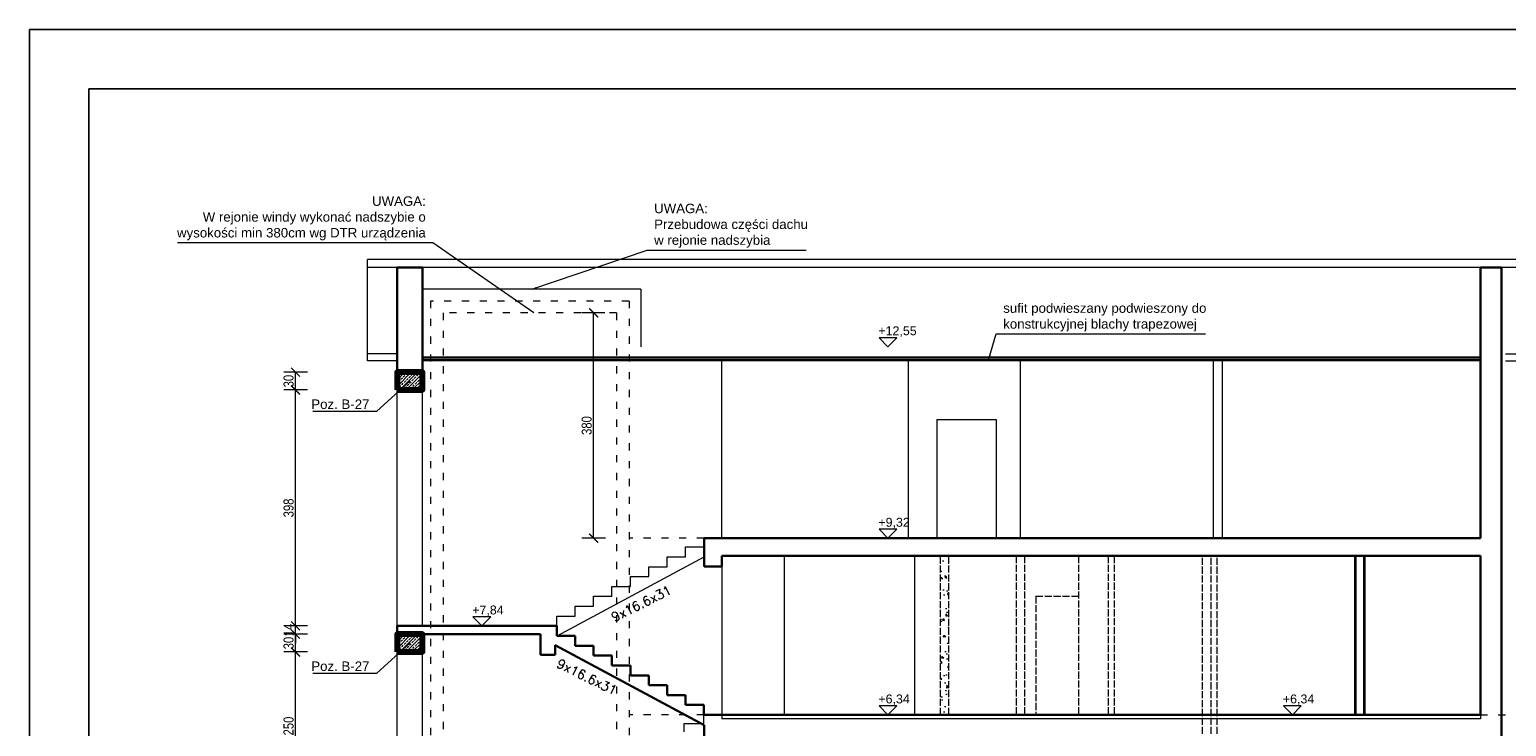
# Model space of a CAD drawing. Header units: inches. Extents: x 201967 to 338763, y -32705 to 30884.
# Tile 19 of 236: x 318928 to 321421, y -18125 to -16949. Entities that reach past the tile are written whole.
import ezdxf
from ezdxf.enums import TextEntityAlignment as Align

# ---------------------------------------------------------------- set-up
doc = ezdxf.new("R2010")
doc.units = ezdxf.units.IN
doc.header["$MEASUREMENT"] = 0
doc.linetypes.add('ACAD_ISO02W100', pattern=[15, 12, -3])
doc.linetypes.add('ACAD_ISO03W100', pattern=[30, 12, -18])
for name, color, linetype, lineweight in [('00 d ŚCIANY wyburzenia', 254, 'WYBURZENIA', 9), ('00_mury grubo', 7, 'Continuous', 30), ('01 a KONSTRUKCJA żelbet', 94, 'Continuous', 80), ('01h KONSTRUKCJA pozycje', 253, 'Continuous', 13), ('01h3 KONSTRUKCJA pozycje słupy', 252, 'Continuous', 13), ('12 PRZERYWANE 1', 73, 'ACAD_ISO03W100', 9), ('1_OpisPomieszczen', 120, 'Continuous', 9), ('20 KRESKOWANIE ścian', 63, 'Continuous', 5), ('30 WIDOK 1 005', 5, 'Continuous', 5), ('50 OPIS 1', 130, 'Continuous', 9), ('90 WYMIAR', 155, 'Continuous', 9), ('_grube', 1, 'Continuous', 35), ('K_kreskowanie', 251, 'Continuous', 0)]:
    doc.layers.add(name, color=color, linetype=linetype, lineweight=lineweight)
doc.layers.add('00_kreskowanie', color=1, linetype='Continuous', lineweight=5, true_color=0xff0000)
doc.styles.add('100 arial', font='arial.ttf', dxfattribs={"width": 0.8, "height": 17})
doc.styles.add('OPIS', font='arial.ttf')
doc.styles.add('RomanS', font='romans.shx')
doc.styles.get("Standard").update_dxf_attribs({"font": 'arial.ttf'})
doc.styles.add('WYMIAR-50 (15pkt) arial', font='arial.ttf', dxfattribs={"height": 15})
doc.styles.add('Wymiary', font='romans.shx', dxfattribs={"width": 0.7, "oblique": 10})
doc.linetypes.add('WYBURZENIA', pattern='A,12.7,-0.01,["X",Standard,S=2.54,R=0,X=0,Y=-1.27],-0.01', length=12.72)
doc.dimstyles.new('100', dxfattribs={"dimscale": 10, "dimtxt": 17, "dimasz": 1.5, "dimexe": 2, "dimexo": 2, "dimgap": 0.3, "dimtad": 1, "dimdec": 1, "dimrnd": 0.5, "dimdsep": 46, "dimtxsty": '100 arial', "dimblk": 'ARCHTICK', "dimcen": 10, "dimclrd": 256, "dimclre": 256, "dimclrt": 256, "dimadec": 0, "dimazin": 0, "dimtfac": 1, "dimtdec": 1, "dimtix": 1, "dimtmove": 1, "dimatfit": 3, "dimfxl": 2, "dimfxlon": 1, "dimtolj": 1, "dimarcsym": 0})
doc.dimstyles.new('DIM100txt12', dxfattribs={"dimtxt": 12, "dimasz": 1.05, "dimexe": 0, "dimexo": 8, "dimgap": 4, "dimtad": 1, "dimdec": 7, "dimrnd": 0.5, "dimdsep": 46, "dimtxsty": 'RomanS', "dimblk1": 'DIM', "dimblk2": 'DIM', "dimsah": 1, "dimcen": 0.09, "dimse1": 1, "dimse2": 1, "dimclrt": 256, "dimadec": 1, "dimazin": 0, "dimtfac": 1, "dimtdec": 7, "dimtix": 1, "dimtofl": 0, "dimtmove": 2, "dimatfit": 3, "dimfxl": 1, "dimtolj": 1, "dimtzin": 0, "dimarcsym": 0})

# ---------------------------------------------------------------- blocks, each defined once
blk = doc.blocks.new('*U1124')
blk.add_lwpolyline([(-15, 15), (0, 0), (15, 15), (-15, 15)])
at = {"style": 'WYMIAR-50 (15pkt) arial', "flags": 8}
blk.add_attdef('DETAIL#', text='', height=15, dxfattribs=at).set_placement((-16.1, 14.8), align=Align.BOTTOM_LEFT)
blk = doc.blocks.new('DIM')
for p, q in [((0, -13), (0, 13)), ((8, 0), (-8, 0))]:
    blk.add_line(p, q)
at = {"const_width": 1.71}
blk.add_lwpolyline([(5.71, 5.71), (-5.71, -5.71)], dxfattribs=at)
blk = doc.blocks.new('_ARCHTICK')
at = {"color": 0, "linetype": 'ByBlock', "const_width": 0.15}
blk.add_lwpolyline([(-0.5, -0.5), (0.5, 0.5)], dxfattribs=at)
blk = doc.blocks.new('*D2521')
at = {"layer": '90 WYMIAR', "lineweight": -2, "transparency": 16777216}
for p, q in [((-1708.5, 710), (-1747.3, 710)), ((-1727.3, 330), (-1727.3, 710)), ((-1707.3, 330), (-1747.3, 330))]:
    blk.add_line(p, q, dxfattribs=at)
at = {"layer": 'Defpoints', "color": 0, "transparency": 16777216}
for p in [(-1727.3, 710), (-1688.5, 710), (-1667.5, 330)]:
    blk.add_point(p, dxfattribs=at)
at = {"layer": '90 WYMIAR', "lineweight": -2, "transparency": 16777216, "xscale": 15, "yscale": 15, "zscale": 15}
for p, rotation in [((-1727.3, 710), 90), ((-1727.3, 330), 270)]:
    blk.add_blockref('_ARCHTICK', p, dxfattribs=dict(at, rotation=rotation))
at = {"layer": '90 WYMIAR', "transparency": 16777216, "insert": (-1739, 520), "char_height": 17, "attachment_point": 5, "rotation": 90, "style": '100 arial'}
blk.add_mtext('\\A1;380', dxfattribs=at)
blk = doc.blocks.new('*D2559')
at = {"layer": '90 WYMIAR', "lineweight": -2, "transparency": 16777216}
for p, q in [((-2210.4, 138.1), (-2250.4, 138.1)), ((-2230.4, -111.9), (-2230.4, 138.1)), ((-2210.4, -111.9), (-2250.4, -111.9))]:
    blk.add_line(p, q, dxfattribs=at)
at = {"layer": 'Defpoints', "color": 0, "transparency": 16777216}
for p in [(-2230.4, 138.1), (-2059, 138.1), (-2059, -111.9)]:
    blk.add_point(p, dxfattribs=at)
at = {"layer": '90 WYMIAR', "lineweight": -2, "transparency": 16777216, "xscale": 15, "yscale": 15, "zscale": 15}
for p, rotation in [((-2230.4, 138.1), 90), ((-2230.4, -111.9), 270)]:
    blk.add_blockref('_ARCHTICK', p, dxfattribs=dict(at, rotation=rotation))
at = {"layer": '90 WYMIAR', "transparency": 16777216, "insert": (-2242.1, 13.1), "char_height": 17, "attachment_point": 5, "rotation": 90, "style": '100 arial'}
blk.add_mtext('\\A1;250', dxfattribs=at)
blk = doc.blocks.new('*D2560')
at = {"layer": '90 WYMIAR', "lineweight": -2, "transparency": 16777216}
for p, q in [((-2210.4, 168.1), (-2250.4, 168.1)), ((-2230.4, 138.1), (-2230.4, 168.1)), ((-2210.4, 138.1), (-2250.4, 138.1))]:
    blk.add_line(p, q, dxfattribs=at)
at = {"layer": 'Defpoints', "color": 0, "transparency": 16777216}
for p in [(-2230.4, 168.1), (-2059, 168.1), (-2059, 138.1)]:
    blk.add_point(p, dxfattribs=at)
at = {"layer": '90 WYMIAR', "lineweight": -2, "transparency": 16777216, "xscale": 15, "yscale": 15, "zscale": 15}
for p, rotation in [((-2230.4, 168.1), 90), ((-2230.4, 138.1), 270)]:
    blk.add_blockref('_ARCHTICK', p, dxfattribs=dict(at, rotation=rotation))
at = {"layer": '90 WYMIAR', "transparency": 16777216, "insert": (-2242.1, 153.1), "char_height": 17, "attachment_point": 5, "rotation": 90, "style": '100 arial'}
blk.add_mtext('\\A1;30', dxfattribs=at)
blk = doc.blocks.new('*D2561')
at = {"layer": '90 WYMIAR', "lineweight": -2, "transparency": 16777216}
for p, q in [((-2210.4, 182.1), (-2250.4, 182.1)), ((-2230.4, 182.1), (-2230.4, 197.1)), ((-2230.4, 168.1), (-2230.4, 182.1)), ((-2210.4, 168.1), (-2250.4, 168.1)), ((-2230.4, 168.1), (-2230.4, 153.1))]:
    blk.add_line(p, q, dxfattribs=at)
at = {"layer": 'Defpoints', "color": 0, "transparency": 16777216}
for p in [(-2230.4, 182.1), (-2059, 182.1), (-2059, 168.1)]:
    blk.add_point(p, dxfattribs=at)
at = {"layer": '90 WYMIAR', "lineweight": -2, "transparency": 16777216, "xscale": 15, "yscale": 15, "zscale": 15}
for p, rotation in [((-2230.4, 182.1), 270), ((-2230.4, 168.1), 90)]:
    blk.add_blockref('_ARCHTICK', p, dxfattribs=dict(at, rotation=rotation))
at = {"layer": '90 WYMIAR', "transparency": 16777216, "insert": (-2241.9, 175.1), "char_height": 17, "attachment_point": 5, "rotation": 90, "style": '100 arial'}
blk.add_mtext('\\A1;14', dxfattribs=at)
blk = doc.blocks.new('*D2562')
at = {"layer": '90 WYMIAR', "lineweight": -2, "transparency": 16777216}
for p, q in [((-2210.4, 580), (-2250.4, 580)), ((-2230.4, 182.1), (-2230.4, 580)), ((-2210.4, 182.1), (-2250.4, 182.1))]:
    blk.add_line(p, q, dxfattribs=at)
at = {"layer": 'Defpoints', "color": 0, "transparency": 16777216}
for p in [(-2230.4, 580), (-2059, 580), (-2059, 182.1)]:
    blk.add_point(p, dxfattribs=at)
at = {"layer": '90 WYMIAR', "lineweight": -2, "transparency": 16777216, "xscale": 15, "yscale": 15, "zscale": 15}
for p, rotation in [((-2230.4, 580), 90), ((-2230.4, 182.1), 270)]:
    blk.add_blockref('_ARCHTICK', p, dxfattribs=dict(at, rotation=rotation))
at = {"layer": '90 WYMIAR', "transparency": 16777216, "insert": (-2242.1, 381), "char_height": 17, "attachment_point": 5, "rotation": 90, "style": '100 arial'}
blk.add_mtext('\\A1;398', dxfattribs=at)
blk = doc.blocks.new('*D2563')
at = {"layer": '90 WYMIAR', "lineweight": -2, "transparency": 16777216}
for p, q in [((-2210.4, 610), (-2250.4, 610)), ((-2230.4, 580), (-2230.4, 610)), ((-2210.4, 580), (-2250.4, 580))]:
    blk.add_line(p, q, dxfattribs=at)
at = {"layer": 'Defpoints', "color": 0, "transparency": 16777216}
for p in [(-2230.4, 610), (-2059, 610), (-2059, 580)]:
    blk.add_point(p, dxfattribs=at)
at = {"layer": '90 WYMIAR', "lineweight": -2, "transparency": 16777216, "xscale": 15, "yscale": 15, "zscale": 15}
for p, rotation in [((-2230.4, 610), 90), ((-2230.4, 580), 270)]:
    blk.add_blockref('_ARCHTICK', p, dxfattribs=dict(at, rotation=rotation))
at = {"layer": '90 WYMIAR', "transparency": 16777216, "insert": (-2242.1, 595), "char_height": 17, "attachment_point": 5, "rotation": 90, "style": '100 arial'}
blk.add_mtext('\\A1;30', dxfattribs=at)
blk = doc.blocks.new('1 przekrój B Jagielońska')
at = {"layer": '20 KRESKOWANIE ścian'}
h = blk.add_hatch(dxfattribs=at)
h.set_pattern_fill('ANSI33', color=256, scale=30, angle=-90)
h.set_pattern_definition([(45, (-3795.3814, -6521.668), (-5.303301, 5.303301), []), (45, (-3790.078, -6521.668), (-5.303301, 5.303301), [3.75, -1.875])])
h.paths.add_polyline_path([(-2016, 610), (-2059, 610), (-2059, 580), (-2016, 580)])
h = blk.add_hatch(dxfattribs=at)
h.set_pattern_fill('ANSI33', color=256, scale=30, angle=-90)
h.set_pattern_definition([(45, (-3795.3814, -6963.618), (-5.303301, 5.303301), []), (45, (-3790.078, -6963.618), (-5.303301, 5.303301), [3.75, -1.875])])
h.paths.add_polyline_path([(-2016, 168.05), (-2059, 168.05), (-2059, 138.05), (-2016, 138.05)])
at = {"layer": 'K_kreskowanie', "linetype": 'ACAD_ISO02W100'}
h = blk.add_hatch(dxfattribs=at)
h.set_pattern_fill('AR-CONC', color=256, scale=5, angle=-90)
h.set_pattern_definition([(320, (-79235.355, -7019.687), (-3.137607, -35.863009), [3.75, -41.25]), (265, (-79235.355, -7019.687), (37.609607, 6.937567), [3, -33]), (10.451444, (-79235.616, -7022.676), (34.472, -28.925442), [3.18701, -35.057106]), (316.1842, (-79225.355, -7019.687), (-8.275964, -53.362067), [5.625, -61.875]), (6.635635, (-79226.044, -7024.134), (48.70593, -46.733097), [4.780517, -52.585688]), (261.18416, (-79225.355, -7019.687), (48.70593, -46.733097), [4.5, -49.5]), (291, (-79227.855, -7024.687), (-20.130945, -29.845353), [3.75, -41.25]), (236, (-79227.855, -7024.687), (36.257502, -12.165767), [3, -33]), (341.451445, (-79229.532, -7027.174), (16.126558, -42.011119), [3.18701, -35.057106]), (307.5, (-79235.355, -7019.687), (16.6446927, -0.6079928), [0, -32.6, 0, -33.5, 0, -33.125]), (277.5, (-79235.355, -7019.687), (19.7205856, -13.153477), [0, -19.1, 0, -31.85, 0, -12.625]), (237.5, (-79235.355, -7008.537), (-1.1277436, -26.6911218), [0, -12.5, 0, -39, 0, -51.75]), (227.5, (-79235.355, -7003.537), (5.005249, -29.1593085), [0, -16.25, 0, -25.9, 0, -36.75])])
h.paths.add_polyline_path([(-1128.03, 300), (-1142.03, 300), (-1142.03, 32), (-1128.03, 32)])
at = {"layer": '00 d ŚCIANY wyburzenia'}
for p, q in [((-2059, 182.05), (-2059, 580)), ((-2016, 182.05), (-2016, 580)), ((-2016, -111.95), (-2016, 168.05)), ((-2059, -111.95), (-2059, 138.05))]:
    blk.add_line(p, q, dxfattribs=at)
at = {"layer": '00_kreskowanie', "color": 3}
for p, q in [((-2109, 641), (-2109, 799.87)), ((-138.6, 799.87), (-2109, 799.87)), ((-138.6, 786.87), (-2109, 786.87)), ((-2059, 641), (-2109, 641)), ((-2109, 629), (-2109, 641)), ((-2059, 629), (-2109, 629)), ((-1511.03, 330), (-1511.03, 630)), ((-1196.03, 330), (-1196.03, 630)), ((-1007.03, 330), (-1007.03, 630)), ((-681.03, 330), (-681.03, 630)), ((-666.03, 330), (-666.03, 630)), ((-188.6, 641), (-138.6, 641)), ((-188.6, 629), (-138.6, 629)), ((-1147.89, 530), (-1147.89, 330)), ((-1147.89, 530), (-1047.89, 530)), ((-1047.89, 530), (-1047.89, 330)), ((-1511.03, 32), (-1511.03, 25)), ((-230.6, 25), (-1511.03, 25)), ((-230.6, 32), (-230.6, 25))]:
    blk.add_line(p, q, dxfattribs=at)
at = {"layer": '00_mury grubo', "color": 3}
for p, q in [((-2016, 786.87), (-2059, 786.87)), ((-2059, 610), (-2059, 786.87)), ((-2016, 610), (-2016, 786.87)), ((-230.6, 330), (-230.6, 786.87)), ((-230.6, 786.87), (-195, 786.87)), ((-195, -5), (-195, 786.87)), ((-2016, 635), (-230.6, 635)), ((-2016, 630), (-230.6, 630)), ((-1541.33, 330), (-230.6, 330)), ((-1541.03, 282), (-1541.03, 330)), ((-1511.03, 300), (-230.6, 300)), ((-1511.03, 300), (-1511.03, 282)), ((-230.6, 32), (-230.6, 300)), ((-1511.03, 282), (-1541.03, 282)), ((-1789.33, 182.05), (-2059, 182.05)), ((-2059, 182.05), (-2059, 168.05)), ((-1789.33, 165.2), (-1789.33, 182.05)), ((-1816.98, 168.05), (-2016, 168.05)), ((-1816.98, 133.4), (-1816.98, 168.05)), ((-1791.98, 149.59), (-1541.03, 14.87)), ((-1791.98, 149.59), (-1791.98, 133.4)), ((-1758.33, 165.2), (-1789.33, 165.2)), ((-1758.33, 148.6), (-1758.33, 165.2)), ((-1791.98, 133.4), (-1816.98, 133.4)), ((-1727.33, 148.6), (-1758.33, 148.6)), ((-1727.33, 132), (-1727.33, 148.6)), ((-1696.33, 132), (-1727.33, 132)), ((-1696.33, 115.3), (-1696.33, 132)), ((-1665.33, 115.3), (-1696.33, 115.3)), ((-1665.33, 98.6), (-1665.33, 115.3)), ((-1634.33, 98.6), (-1665.33, 98.6)), ((-1634.33, 82), (-1634.33, 98.6)), ((-1603.33, 82), (-1634.33, 82)), ((-1603.33, 65.3), (-1603.33, 82)), ((-1572.33, 65.3), (-1603.33, 65.3)), ((-1572.33, 48.7), (-1572.33, 65.3)), ((-1541.33, 48.7), (-1572.33, 48.7)), ((-1541.33, 32), (-1541.33, 48.7)), ((-1541.33, 32), (-230.6, 32)), ((-1541.03, -15), (-1541.03, 14.87))]:
    blk.add_line(p, q, dxfattribs=at)
at = {"layer": '01 a KONSTRUKCJA żelbet'}
for points in [[(-2059, 580), (-2016, 580), (-2016, 610), (-2059, 610)], [(-2059, 138.05), (-2016, 138.05), (-2016, 168.05), (-2059, 168.05)]]:
    blk.add_lwpolyline(points, close=True, dxfattribs=at)
at = {"layer": '12 PRZERYWANE 1'}
for p, q in [((-1667.5, 730), (-2002.5, 730)), ((-2002.5, 730), (-2002.5, -1040)), ((-1667.5, 730), (-1667.5, -1040)), ((-1688.5, 710), (-1981.5, 710)), ((-1981.5, 710), (-1981.5, -1040)), ((-1688.5, 710), (-1688.5, -1040)), ((-1541.03, 330), (-1667.5, 330)), ((-1541.03, 32), (-1667.5, 32))]:
    blk.add_line(p, q, dxfattribs=at)
at = {"layer": '1_OpisPomieszczen', "color": 252}
for p, q in [((-1572.33, 298.55), (-1572.33, 315.25)), ((-1572.33, 315.25), (-1541.33, 315.25)), ((-1788.91, 165.2), (-1541.03, 298.33)), ((-1634.33, 265.25), (-1634.33, 281.95)), ((-1634.33, 281.95), (-1603.33, 281.95)), ((-1603.33, 281.95), (-1603.33, 298.55)), ((-1603.33, 298.55), (-1572.33, 298.55)), ((-1511.03, 282), (-1511.03, 32)), ((-1665.33, 248.65), (-1665.33, 265.25)), ((-1665.33, 265.25), (-1634.33, 265.25)), ((-1727.33, 215.35), (-1727.33, 231.95)), ((-1727.33, 231.95), (-1696.33, 231.95)), ((-1696.33, 231.95), (-1696.33, 248.65)), ((-1696.33, 248.65), (-1665.33, 248.65)), ((-1758.33, 198.65), (-1758.33, 215.35)), ((-1758.33, 215.35), (-1727.33, 215.35)), ((-1789.33, 182.05), (-1789.33, 198.65)), ((-1789.33, 198.65), (-1758.33, 198.65)), ((-1541.33, 17.65), (-1541.33, 32)), ((-1574.63, 3.25), (-1574.63, 17.65)), ((-1574.63, 17.65), (-1541.33, 17.65))]:
    blk.add_line(p, q, dxfattribs=at)
at = {"layer": '1_OpisPomieszczen', "color": 1}
for p, q in [((-1405.53, 300), (-1405.53, 32)), ((-1185.53, 300), (-1185.53, 32))]:
    blk.add_line(p, q, dxfattribs=at)
at = {"layer": '30 WIDOK 1 005'}
for q in [(-2016, 750), (-1647.5, 653)]:
    blk.add_line((-1647.5, 750), q, dxfattribs=at)
at = {"layer": '30 WIDOK 1 005', "linetype": 'ACAD_ISO03W100'}
blk.add_line((-230.6, 32), (536.4, 32), dxfattribs=at)
at = {"layer": '_grube'}
for p, q in [((-442.03, 300), (-442.03, 32)), ((-427.03, 300), (-427.03, 32))]:
    blk.add_line(p, q, dxfattribs=at)
at = {"layer": 'K_kreskowanie', "linetype": 'ACAD_ISO02W100'}
for p, q in [((-1142.03, 32), (-1142.03, 300)), ((-1128.03, 32), (-1128.03, 300)), ((-1014.03, 300), (-1014.03, 32)), ((-1000.03, 300), (-1000.03, 32)), ((-909.03, 300), (-909.03, 32)), ((-859.03, 300), (-859.03, 32)), ((-849.03, 300), (-849.03, 32)), ((-700.03, 0), (-700.03, 300)), ((-685.03, 0), (-685.03, 300)), ((-675.03, 0), (-675.03, 300)), ((-981.03, 232), (-909.03, 232)), ((-981.03, 232), (-981.03, 32))]:
    blk.add_line(p, q, dxfattribs=at)
at = {"layer": '50 OPIS 1'}
ref = blk.add_blockref('*U1124', (-1230.65, 653), dxfattribs=at)
ref.add_attrib('DETAIL#', '+12,55', dxfattribs={"layer": '0', "height": 15, "style": 'WYMIAR-50 (15pkt) arial'}).set_placement((-1246.79, 667.82), align=Align.BOTTOM_LEFT)
ref = blk.add_blockref('*U1124', (-1230.65, 330), dxfattribs=at)
ref.add_attrib('DETAIL#', '+9,32', dxfattribs={"layer": '0', "height": 15, "style": 'WYMIAR-50 (15pkt) arial'}).set_placement((-1246.79, 344.82), align=Align.BOTTOM_LEFT)
ref = blk.add_blockref('*U1124', (-1916.03, 182.05), dxfattribs=at)
ref.add_attrib('DETAIL#', '+7,84', dxfattribs={"layer": '0', "height": 15, "style": 'WYMIAR-50 (15pkt) arial'}).set_placement((-1932.17, 196.87), align=Align.BOTTOM_LEFT)
ref = blk.add_blockref('*U1124', (-1230.65, 32), dxfattribs=at)
ref.add_attrib('DETAIL#', '+6,34', dxfattribs={"layer": '0', "height": 15, "style": 'WYMIAR-50 (15pkt) arial'}).set_placement((-1246.79, 46.82), align=Align.BOTTOM_LEFT)
ref = blk.add_blockref('*U1124', (-548.02, 32), dxfattribs=at)
ref.add_attrib('DETAIL#', '+6,34', dxfattribs={"layer": '0', "height": 15, "style": 'WYMIAR-50 (15pkt) arial'}).set_placement((-564.15, 46.82), align=Align.BOTTOM_LEFT)
at = {"layer": '01h KONSTRUKCJA pozycje', "char_height": 16, "style": 'OPIS'}
for s, insert, width, attachment_point in [('UWAGA:\\PW rejonie windy wykonać nadszybie o wysokości min 380cm wg DTR urządzenia ', (-2010.61, 869.5, 0), 424.1042, 6), ('UWAGA:\\PPrzebudowa części dachu w rejonie nadszybia', (-1625.21, 857.13, 0), 262.1529, 4), ('sufit podwieszany podwieszony do konstrukcyjnej blachy trapezowej', (-1036.06, 702.39, 0), 356.2469, 4)]:
    blk.add_mtext(s, dxfattribs=dict(at, insert=insert, width=width, attachment_point=attachment_point))
at = {"layer": '01h3 KONSTRUKCJA pozycje słupy', "char_height": 16, "attachment_point": 6, "style": 'OPIS'}
for insert in [(-2105.67, 555.89), (-2105.67, 113.94)]:
    blk.add_mtext('Poz. B-27', dxfattribs=dict(at, insert=insert))
at = {"layer": '1_OpisPomieszczen', "ltscale": 0.5, "style": 'Wymiary'}
for rotation, p in [(26.32195, (-1702.12, 183.61)), (333.67805, (-1800.86, 118.08))]:
    blk.add_text(' 9x16.6x31', height=15.6, rotation=rotation, dxfattribs=at).set_placement(p)
at = {"layer": '90 WYMIAR'}
for base, p1, p2, picture, middle in [((-1727.32, 710), (-1667.5, 330), (-1688.5, 710), '*D2521', (-1739.01, 520)), ((-2230.39, 610), (-2059, 580), (-2059, 610), '*D2563', (-2242.08, 595)), ((-2230.39147686, 580), (-2059.00000211, 182.05), (-2059.00000211, 580), '*D2562', (-2242.07701574, 381.025)), ((-2230.39, 168.05), (-2059, 138.05), (-2059, 168.05), '*D2560', (-2242.08, 153.05)), ((-2230.39, 182.05), (-2059, 168.05), (-2059, 182.05), '*D2561', (-2241.93, 175.05)), ((-2230.39, 138.05), (-2059, -111.95), (-2059, 138.05), '*D2559', (-2242.07, 13.05))]:
    dim = blk.add_linear_dim(base=base, p1=p1, p2=p2, angle=90, dimstyle='100', dxfattribs=at)
    dim.commit()
    dim.dimension.update_dxf_attribs({"geometry": picture, "text_midpoint": middle})
at = {"layer": '01h KONSTRUKCJA pozycje', "annotation_type": 0, "has_hookline": 1}
for points, hookline_direction, text_width in [([(-1828.12, 710, 0), (-1998.61, 828.26, 0), (-2006.61, 828.26, 0)], 1, 418.85), ([(-1831.75, 750, 0), (-1637.21, 815.93, 0), (-1629.21, 815.93, 0)], 0, 256.35), ([(-1060.09, 632.73, 0), (-1048.06, 674.57, 0), (-1040.06, 674.57, 0)], 0, 341.41)]:
    blk.add_leader(points, dimstyle='DIM100txt12', override={"dimasz": 8, "dimgap": 4, "dimtad": 1}, dxfattribs=dict(at, hookline_direction=hookline_direction, text_width=text_width))
at = {"layer": '01h3 KONSTRUKCJA pozycje słupy', "annotation_type": 0, "has_hookline": 1, "hookline_direction": 1, "text_width": 95.41}
for points in [[(-2037.11, 595.38), (-2093.67, 543.73), (-2101.67, 543.73)], [(-2037.11, 153.43), (-2093.67, 101.78), (-2101.67, 101.78)]]:
    blk.add_leader(points, dimstyle='DIM100txt12', override={"dimasz": 8, "dimgap": 4, "dimtad": 1}, dxfattribs=at)

msp = doc.modelspace()

# ---------------------------------------------------------------- linework, layer by layer
at = {"layer": 'Defpoints'}
for points in [[(318927.98, -16949.26), (318927.98, -19919.26), (323127.98, -19919.26), (323127.98, -16949.26)], [(319027.98, -17049.26), (319027.98, -19819.26), (323027.98, -19819.26), (323027.98, -17049.26)]]:
    msp.add_lwpolyline(points, close=True, dxfattribs=at)

# ---------------------------------------------------------------- block references
at = {"layer": '30 WIDOK 1 005'}
msp.add_blockref('1 przekrój B Jagielońska', (321607.3, -18137.23), dxfattribs=at)

doc.saveas('drawing.dxf')
